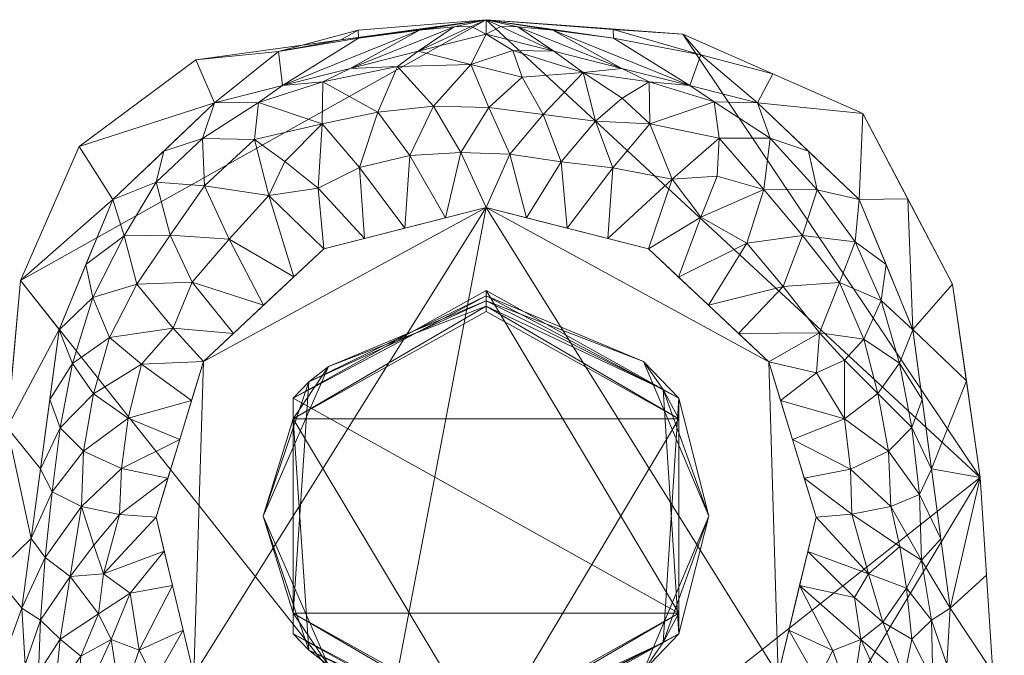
# Model space of a CAD drawing. Header units: millimetres. Extents: x -110 to 110, y 0 to 199.
# Tile 185 of 199: x -20 to 22, y 172 to 199. Entities that reach past the tile are written whole.
import ezdxf

# ---------------------------------------------------------------- set-up
doc = ezdxf.new("R2010")
doc.units = ezdxf.units.MM
doc.layers.add('A-GENM', color=13, linetype='Continuous')

# ---------------------------------------------------------------- blocks, each defined once
blk = doc.blocks.new('Model_FFAS1711-609DA0BF0 - Model_FFAS1711-609GL0BF0-366595-Preview')
at = {"layer": 'A-GENM', "lineweight": 9}
mesh = blk.add_polyface(dxfattribs=at)
corners = [(22.108, 162.731, 17.788), (21.621, 171.045, 17.788), (21.076, 179.358, 17.788), (19.9, 187.599, 17.788), (16.077, 194.887, 17.788), (8.399, 198.267, 17.788), (0, 198.883, 17.788), (-12.376, 197.167, 17.788), (-17.352, 193.469, 17.788), (-19.861, 187.755, 17.788), (-22.108, 162.731, 17.788), (-11.054, 162.731, 17.788), (0, 162.731, 17.788), (11.054, 162.731, 17.788)]
mesh.append_faces([[corners[k] for k in face] for face in [(5, 2, 3, 4)]], dxfattribs={"vtx0": -1})
mesh.append_faces([[corners[k] for k in face] for face in [(6, 9, 12, 2)]], dxfattribs={"vtx0": -1, "vtx1": -1, "vtx2": -1, "vtx3": -1})
mesh.append_faces([[corners[k] for k in face] for face in [(2, 5, 6), (2, 12, 13)]], dxfattribs={"vtx0": -1, "vtx2": -1})
mesh.append_faces([[corners[k] for k in face] for face in [(11, 12, 9, 10), (1, 2, 13, 0)]], dxfattribs={"vtx1": -1})
mesh.append_faces([[corners[k] for k in face] for face in [(7, 8, 9, 6)]], dxfattribs={"vtx2": -1})
mesh = blk.add_polyface(dxfattribs=at)
corners = [(-19.133, 162.731, 7.207), (-19.749, 162.729, 8.139), (-20.288, 162.729, 9.118), (-20.751, 162.724, 10.135), (-21.139, 162.729, 11.183), (-21.454, 162.735, 12.255), (-21.702, 162.734, 13.344), (-21.886, 162.731, 14.446), (-22.012, 162.733, 15.556), (-22.084, 162.737, 16.671), (-22.108, 162.731, 17.788), (-19.861, 187.755, 17.788), (-17.352, 193.469, 17.788), (-12.376, 197.167, 17.788), (0, 198.883, 17.788), (0, 198.883, 17.788), (0, 198.883, 17.788), (0, 198.883, 17.788), (0, 198.883, 17.788), (0, 198.883, 17.788), (0, 198.883, 17.788), (0, 198.883, 17.788), (0, 198.883, 17.788), (0, 198.883, 17.788), (0, 198.883, 17.788), (8.399, 198.267, 17.788), (16.077, 194.887, 17.788), (19.9, 187.599, 17.788), (21.076, 179.358, 17.788), (21.621, 171.045, 17.788), (22.108, 162.731, 17.788), (21.456, 162.731, 12.262), (19.133, 162.731, 7.207), (19.804, 173.784, 11.783), (18.208, 185.665, 13.042), (15.921, 191.222, 13.221), (11.582, 195.342, 13.294), (0, 198.273, 13.326), (-11.583, 195.342, 13.294), (-15.921, 191.222, 13.221), (-18.208, 185.665, 13.042), (-19.804, 173.784, 11.783), (-20.984, 175.243, 17.788), (19.006, 179.724, 12.413), (5.791, 196.807, 13.31), (-5.791, 196.807, 13.31), (-19.512, 168.974, 9.792), (-19.322, 165.853, 8.499), (-19.228, 164.292, 7.853), (-5.434, 198.1, 14.719), (5.435, 198.1, 14.72), (19.512, 168.974, 9.792), (-20.423, 181.499, 17.788), (-19.006, 179.724, 12.413), (-19.405, 176.754, 12.098), (-2.843, 198.437, 14.558), (-6.188, 198.025, 17.788), (2.844, 198.437, 14.559), (21.908, 166.15, 17.788), (-2.896, 197.54, 13.318), (2.896, 197.54, 13.318), (3.412, 198.633, 17.788), (20.488, 183.479, 17.788), (-1.354, 198.586, 14.747), (1.355, 198.586, 14.746), (-0.638, 198.592, 14.648), (0.638, 198.592, 14.648), (5.427, 198.469, 16.5), (9.165, 197.39, 15.378), (12.238, 196.577, 17.788), (-21.546, 168.987, 17.788), (21.348, 175.201, 17.788), (17.988, 191.243, 17.788), (-8.687, 196.075, 13.302), (-8.854, 197.526, 15.502), (-5.45, 198.438, 16.335), (8.687, 196.075, 13.302)]
mesh.append_faces([[corners[k] for k in face] for face in [(70, 9, 10), (1, 48, 0), (64, 66, 20)]], dxfattribs={"vtx0": -1})
mesh.append_faces([[corners[k] for k in face] for face in [(45, 63, 59), (73, 55, 45), (47, 6, 46), (56, 74, 13), (58, 51, 29), (54, 52, 53), (34, 62, 43), (35, 72, 34), (2, 48, 1), (48, 3, 47), (12, 39, 11), (39, 12, 38), (23, 67, 50), (36, 26, 35), (27, 34, 72), (60, 64, 44), (61, 67, 23), (52, 54, 42), (25, 67, 61), (42, 41, 70), (38, 74, 73)]], dxfattribs={"vtx0": -1, "vtx1": -1})
mesh.append_faces([[corners[k] for k in face] for face in [(64, 60, 66), (13, 74, 38), (65, 59, 63), (51, 58, 31), (57, 50, 76), (49, 74, 75), (44, 64, 57), (63, 45, 55), (55, 73, 49), (56, 75, 74), (67, 68, 50), (6, 70, 46), (69, 36, 68), (68, 67, 25), (73, 74, 49), (68, 76, 50)]], dxfattribs={"vtx0": -1, "vtx1": -1, "vtx2": -1})
mesh.append_faces([[corners[k] for k in face] for face in [(34, 27, 62), (57, 76, 44), (47, 5, 6), (70, 8, 9), (28, 33, 43), (70, 7, 8), (70, 41, 46), (52, 40, 53), (42, 54, 41), (33, 28, 71), (43, 62, 28), (68, 25, 69), (35, 26, 72), (48, 2, 3), (70, 6, 7)]], dxfattribs={"vtx0": -1, "vtx2": -1})
mesh.append_faces([[corners[k] for k in face] for face in [(21, 57, 64), (14, 75, 56), (15, 49, 75)]], dxfattribs={"vtx1": -1})
mesh.append_faces([[corners[k] for k in face] for face in [(37, 59, 65), (60, 37, 66), (4, 5, 47), (19, 66, 37), (3, 4, 47), (51, 33, 29), (36, 76, 68), (52, 11, 40), (12, 13, 38), (69, 26, 36), (65, 19, 37), (39, 40, 11), (71, 29, 33)]], dxfattribs={"vtx1": -1, "vtx2": -1})
mesh.append_faces([[corners[k] for k in face] for face in [(31, 32, 51), (55, 17, 63), (58, 30, 31), (63, 18, 65), (49, 16, 55), (57, 22, 50)]], dxfattribs={"vtx2": -1})
mesh = blk.add_polyface(dxfattribs=at)
corners = [(-0.646, 196.971, 10.494), (0.001, 198.273, 13.326), (1.147, 197.566, 11.596), (-5.393, 192.583, 6.52), (-3.253, 193.098, 6.582), (-3.461, 189.992, 4.695), (-5.191, 189.553, 4.576), (-4.62, 194.945, 8.486), (-6.958, 196.23, 11.005), (-3.778, 196.89, 10.856), (-2.242, 195.203, 8.358), (-8.205, 187.911, 4.133), (-9.27, 191.38, 6.749), (-6.922, 189.114, 4.458), (0.121, 195.142, 8.177), (1.009, 193.145, 6.45), (-1.082, 193.222, 6.511), (-7.165, 191.705, 6.27), (-6.992, 194.438, 8.642), (-10.954, 189.522, 6.185), (-8.589, 192.841, 7.691), (-9.708, 195.357, 11.328), (-5.79, 196.808, 13.31), (-8.686, 196.075, 13.302), (-9.87, 193.775, 9.281), (-2.894, 197.54, 13.318), (-1.73, 190.431, 4.814), (0, 190.87, 4.932), (1.548, 196.426, 9.751)]
mesh.append_faces([[corners[k] for k in face] for face in [(11, 12, 13), (22, 8, 23), (26, 16, 27), (13, 17, 6)]], dxfattribs={"vtx0": -1, "vtx1": -1})
mesh.append_faces([[corners[k] for k in face] for face in [(0, 1, 2), (3, 4, 5), (7, 8, 9), (0, 10, 9), (14, 15, 16), (17, 18, 3), (16, 4, 10), (9, 10, 7), (12, 11, 19), (17, 20, 18), (18, 21, 8), (8, 22, 9), (12, 17, 13), (21, 18, 24), (25, 0, 9), (17, 3, 6), (4, 7, 10), (7, 3, 18), (0, 28, 14), (4, 16, 26), (14, 16, 10), (0, 14, 10), (16, 15, 27), (3, 7, 4), (7, 18, 8), (17, 12, 20), (8, 21, 23), (12, 24, 20), (18, 20, 24)]], dxfattribs={"vtx0": -1, "vtx1": -1, "vtx2": -1})
mesh.append_faces([[corners[k] for k in face] for face in [(3, 5, 6), (0, 25, 1), (9, 22, 25)]], dxfattribs={"vtx0": -1, "vtx2": -1})
mesh.append_faces([[corners[k] for k in face] for face in [(26, 5, 4)]], dxfattribs={"vtx1": -1, "vtx2": -1})
mesh = blk.add_polyface(dxfattribs=at)
corners = [(2.897, 197.54, 13.318), (5.792, 196.807, 13.31), (4.141, 196.626, 10.525), (6.923, 189.114, 4.458), (9.157, 190.462, 6.011), (8.207, 187.91, 4.132), (5.403, 192.57, 6.512), (3.462, 189.992, 4.695), (3.202, 192.817, 6.362), (4.667, 194.554, 8.093), (2.435, 194.84, 8.009), (1.731, 190.431, 4.813), (6.98, 194.443, 8.642), (6.961, 196.23, 11.008), (9.728, 195.38, 11.382), (1.147, 197.566, 11.596), (1.548, 196.426, 9.751), (-0.646, 196.971, 10.494), (5.803, 195.531, 9.501), (0.121, 195.142, 8.177), (1.009, 193.145, 6.45), (0, 190.87, 4.932), (7.939, 192.078, 6.797), (5.192, 189.553, 4.576), (9.945, 193.83, 9.391), (9.858, 192.214, 7.72), (8.688, 196.074, 13.302), (11.12, 189.357, 6.161), (0.001, 198.273, 13.326)]
mesh.append_faces([[corners[k] for k in face] for face in [(3, 4, 5), (23, 22, 3)]], dxfattribs={"vtx0": -1, "vtx1": -1})
mesh.append_faces([[corners[k] for k in face] for face in [(6, 7, 8), (9, 8, 10), (2, 9, 10), (12, 13, 14), (15, 16, 17), (2, 13, 18), (16, 15, 2), (16, 10, 19), (19, 10, 20), (20, 10, 8), (2, 10, 16), (20, 8, 11), (8, 9, 6), (22, 6, 12), (22, 23, 6), (24, 22, 12), (4, 22, 25), (13, 2, 1), (12, 6, 9), (13, 26, 14), (18, 12, 9), (22, 4, 3), (22, 24, 25), (27, 5, 4), (2, 15, 0), (14, 24, 12), (2, 18, 9), (13, 12, 18)]], dxfattribs={"vtx0": -1, "vtx1": -1, "vtx2": -1})
mesh.append_faces([[corners[k] for k in face] for face in [(8, 7, 11), (20, 11, 21), (13, 1, 26)]], dxfattribs={"vtx0": -1, "vtx2": -1})
mesh.append_faces([[corners[k] for k in face] for face in [(0, 1, 2), (23, 7, 6), (28, 0, 15)]], dxfattribs={"vtx1": -1, "vtx2": -1})
mesh = blk.add_polyface(dxfattribs=at)
corners = [(-12.056, 184.301, 3.157), (-13.344, 185.726, 5.333), (-10.773, 185.504, 3.482), (-16.771, 187.03, 10.684), (-15.441, 189.662, 10.554), (-14.89, 187.603, 8.223), (-9.489, 186.708, 3.807), (-12.542, 187.69, 5.963), (-15.921, 191.222, 13.221), (-13.751, 193.282, 13.257), (-14.077, 191.948, 10.982), (-10.954, 189.522, 6.185), (-8.686, 196.075, 13.302), (-9.708, 195.357, 11.328), (-11.582, 195.342, 13.294), (-18.209, 185.661, 13.042), (-17.643, 184.223, 10.641), (-18.608, 182.692, 12.727), (-16.066, 185.325, 8.4), (-16.738, 182.925, 8.199), (-14.695, 184.194, 5.842), (-17.065, 188.441, 13.132), (-12.098, 193.811, 11.098), (-13.479, 189.7, 8.207), (-9.27, 191.38, 6.749), (-12.006, 191.801, 8.72), (-9.87, 193.775, 9.281), (-8.205, 187.911, 4.133)]
mesh.append_faces([[corners[k] for k in face] for face in [(0, 1, 2), (12, 13, 14), (15, 16, 17)]], dxfattribs={"vtx0": -1, "vtx1": -1})
mesh.append_faces([[corners[k] for k in face] for face in [(3, 4, 5), (7, 11, 6), (1, 5, 7), (18, 19, 16), (5, 1, 18), (3, 16, 15), (18, 20, 19), (21, 4, 3), (22, 14, 13), (5, 23, 7), (16, 3, 18), (5, 18, 3), (23, 5, 4), (20, 1, 0), (7, 23, 11), (24, 11, 25), (26, 24, 25), (9, 22, 10), (10, 23, 4), (11, 23, 25), (26, 25, 22), (25, 23, 10), (25, 10, 22), (8, 10, 4), (1, 20, 18), (7, 2, 1), (22, 13, 26)]], dxfattribs={"vtx0": -1, "vtx1": -1, "vtx2": -1})
mesh.append_faces([[corners[k] for k in face] for face in [(4, 21, 8), (22, 9, 14), (3, 15, 21)]], dxfattribs={"vtx0": -1, "vtx2": -1})
mesh.append_faces([[corners[k] for k in face] for face in [(6, 2, 7), (8, 9, 10), (27, 6, 11)]], dxfattribs={"vtx1": -1, "vtx2": -1})
mesh = blk.add_polyface(dxfattribs=at)
corners = [(12.126, 193.836, 11.164), (9.945, 193.83, 9.391), (9.728, 195.38, 11.382), (15.74, 189.409, 10.799), (15.922, 191.22, 13.221), (17.066, 188.44, 13.132), (9.49, 186.706, 3.807), (8.207, 187.91, 4.132), (11.12, 189.357, 6.161), (14.123, 191.634, 10.683), (13.496, 189.684, 8.212), (11.843, 191.641, 8.447), (14.221, 185.536, 6.114), (15.29, 184.369, 6.725), (14.097, 183.822, 4.88), (12.679, 187.503, 5.944), (9.157, 190.462, 6.011), (16.855, 186.904, 10.753), (18.21, 185.66, 13.042), (17.635, 184.23, 10.627), (11.584, 195.341, 13.294), (8.688, 196.074, 13.302), (15.076, 187.683, 8.511), (10.774, 185.503, 3.482), (16.117, 185.259, 8.441), (12.057, 184.299, 3.157), (13.753, 193.281, 13.257), (18.608, 182.691, 12.727), (9.858, 192.214, 7.72), (16.719, 182.939, 8.172)]
mesh.append_faces([[corners[k] for k in face] for face in [(20, 2, 21), (18, 17, 5), (23, 12, 25)]], dxfattribs={"vtx0": -1, "vtx1": -1})
mesh.append_faces([[corners[k] for k in face] for face in [(0, 1, 2), (9, 3, 10), (11, 10, 8), (12, 13, 14), (8, 15, 6), (16, 11, 8), (17, 18, 19), (8, 10, 15), (12, 15, 22), (12, 23, 15), (24, 22, 17), (12, 14, 25), (9, 10, 11), (15, 10, 22), (11, 1, 0), (17, 22, 3), (22, 10, 3), (4, 3, 9), (5, 17, 3), (22, 24, 12), (17, 19, 24), (26, 9, 0), (11, 0, 9), (0, 2, 20), (12, 24, 13), (1, 11, 28), (11, 16, 28), (24, 29, 13)]], dxfattribs={"vtx0": -1, "vtx1": -1, "vtx2": -1})
mesh.append_faces([[corners[k] for k in face] for face in [(3, 4, 5), (0, 20, 26), (19, 18, 27)]], dxfattribs={"vtx0": -1, "vtx2": -1})
mesh.append_faces([[corners[k] for k in face] for face in [(6, 7, 8), (26, 4, 9), (23, 6, 15)]], dxfattribs={"vtx1": -1, "vtx2": -1})
mesh = blk.add_polyface(dxfattribs=at)
corners = [(-12.462, 170.942, -0.453), (-14.077, 177.673, 1.366), (-12.056, 184.301, 3.157), (-6.922, 189.114, 4.458), (0, 190.87, 4.932), (6.923, 189.114, 4.458), (12.057, 184.299, 3.157), (14.077, 177.67, 1.365), (12.46, 170.939, -0.454), (10.247, 167.948, -1.262), (7.28, 165.637, -1.887), (3.774, 164.176, -2.281), (0, 163.679, -2.416), (-5.011, 164.569, -2.175), (-9.345, 167.104, -1.49)]
mesh.append_faces([[corners[k] for k in face] for face in [(4, 2, 3)]], dxfattribs={"vtx0": -1})
mesh.append_faces([[corners[k] for k in face] for face in [(4, 8, 13), (12, 8, 10), (0, 2, 4), (4, 6, 8), (4, 13, 0)]], dxfattribs={"vtx0": -1, "vtx1": -1, "vtx2": -1})
mesh.append_faces([[corners[k] for k in face] for face in [(8, 12, 13)]], dxfattribs={"vtx0": -1, "vtx2": -1})
mesh.append_faces([[corners[k] for k in face] for face in [(11, 12, 10), (7, 8, 6)]], dxfattribs={"vtx1": -1})
mesh.append_faces([[corners[k] for k in face] for face in [(8, 9, 10), (13, 14, 0), (0, 1, 2), (4, 5, 6)]], dxfattribs={"vtx2": -1})
mesh = blk.add_polyface(dxfattribs=at)
corners = [(0, 168.991, -4.504), (0, 168.769, -3.683), (0, 168.547, -2.862), (0, 168.325, -2.041), (0, 168.104, -1.22), (-8.227, 172.689, 0.019), (-8.227, 181.86, 2.497), (0, 186.446, 3.737), (0, 186.667, 2.916), (0, 186.889, 2.095), (0, 187.111, 1.274), (0, 187.333, 0.453), (-8.227, 182.747, -0.786), (-8.227, 173.576, -3.264), (-9.5, 177.718, -0.383), (-6.718, 184.092, 1.779), (-6.718, 171.344, -2.546), (-7.559, 183.44, 0.503), (-7.559, 171.997, -1.27)]
mesh.append_faces([[corners[k] for k in face] for face in [(13, 17, 12), (6, 18, 5)]], dxfattribs={"vtx0": -1, "vtx1": -1})
mesh.append_faces([[corners[k] for k in face] for face in [(17, 15, 9), (14, 15, 17), (6, 15, 14), (10, 12, 17), (6, 14, 18), (14, 17, 13), (13, 1, 16), (16, 18, 14), (5, 18, 3), (13, 16, 14), (15, 6, 8), (18, 16, 2)]], dxfattribs={"vtx0": -1, "vtx1": -1, "vtx2": -1})
mesh.append_faces([[corners[k] for k in face] for face in [(15, 8, 9), (17, 9, 10), (18, 2, 3)]], dxfattribs={"vtx0": -1, "vtx2": -1})
mesh.append_faces([[corners[k] for k in face] for face in [(11, 12, 10), (7, 8, 6)]], dxfattribs={"vtx1": -1})
mesh.append_faces([[corners[k] for k in face] for face in [(1, 2, 16)]], dxfattribs={"vtx1": -1, "vtx2": -1})
mesh.append_faces([[corners[k] for k in face] for face in [(13, 0, 1), (3, 4, 5)]], dxfattribs={"vtx2": -1})
mesh = blk.add_polyface(dxfattribs=at)
corners = [(0, 187.333, 0.453), (8.227, 182.747, -0.786), (8.227, 173.576, -3.264), (0, 168.991, -4.504), (-8.227, 173.576, -3.264), (-8.227, 182.747, -0.786)]
mesh.append_faces([[corners[k] for k in face] for face in [(0, 2, 5)]], dxfattribs={"vtx0": -1, "vtx1": -1})
mesh.append_faces([[corners[k] for k in face] for face in [(2, 4, 5)]], dxfattribs={"vtx0": -1, "vtx2": -1})
mesh.append_faces([[corners[k] for k in face] for face in [(3, 4, 2)]], dxfattribs={"vtx1": -1})
mesh.append_faces([[corners[k] for k in face] for face in [(0, 1, 2)]], dxfattribs={"vtx2": -1})
mesh = blk.add_polyface(dxfattribs=at)
corners = [(0, 168.991, -4.504), (8.227, 173.576, -3.264), (8.227, 182.747, -0.786), (0, 187.333, 0.453), (0, 187.111, 1.274), (0, 186.889, 2.095), (0, 186.667, 2.916), (0, 186.446, 3.737), (8.227, 181.86, 2.497), (8.227, 172.689, 0.019), (0, 168.104, -1.22), (0, 168.325, -2.041), (0, 168.547, -2.862), (0, 168.769, -3.683), (9.5, 177.718, -0.383), (6.718, 171.122, -1.725), (6.718, 184.314, 0.958), (7.559, 172.329, -2.499), (7.559, 183.107, 1.733)]
mesh.append_faces([[corners[k] for k in face] for face in [(2, 17, 1), (9, 18, 8)]], dxfattribs={"vtx0": -1, "vtx1": -1})
mesh.append_faces([[corners[k] for k in face] for face in [(17, 15, 12), (14, 15, 17), (9, 15, 14), (13, 1, 17), (9, 14, 18), (14, 17, 2), (2, 4, 16), (16, 18, 14), (8, 18, 6), (2, 16, 14), (15, 9, 11), (18, 16, 5)]], dxfattribs={"vtx0": -1, "vtx1": -1, "vtx2": -1})
mesh.append_faces([[corners[k] for k in face] for face in [(15, 11, 12), (17, 12, 13), (18, 5, 6)]], dxfattribs={"vtx0": -1, "vtx2": -1})
mesh.append_faces([[corners[k] for k in face] for face in [(0, 1, 13), (10, 11, 9)]], dxfattribs={"vtx1": -1})
mesh.append_faces([[corners[k] for k in face] for face in [(4, 5, 16)]], dxfattribs={"vtx1": -1, "vtx2": -1})
mesh.append_faces([[corners[k] for k in face] for face in [(2, 3, 4), (6, 7, 8)]], dxfattribs={"vtx2": -1})
mesh = blk.add_polyface(dxfattribs=at)
corners = [(0, 186.446, 3.737), (-8.227, 181.86, 2.497), (-8.227, 172.689, 0.019), (0, 168.104, -1.22), (8.227, 172.689, 0.019), (8.227, 181.86, 2.497)]
mesh.append_faces([[corners[k] for k in face] for face in [(1, 5, 0), (5, 3, 4)]], dxfattribs={"vtx0": -1})
mesh.append_faces([[corners[k] for k in face] for face in [(1, 3, 5)]], dxfattribs={"vtx0": -1, "vtx1": -1, "vtx2": -1})
mesh.append_faces([[corners[k] for k in face] for face in [(1, 2, 3)]], dxfattribs={"vtx2": -1})
mesh = blk.add_polyface(dxfattribs=at)
corners = [(16.719, 182.939, 8.172), (17.635, 184.23, 10.627), (18.167, 181.492, 10.419), (18.493, 178.633, 10.031), (18.569, 175.83, 9.33), (17.262, 178.122, 7.198), (13.727, 176.212, 0.971), (16.311, 175.253, 4.688), (15.715, 174.246, 3.526), (17.166, 180.489, 7.876), (15.285, 181.858, 5.303), (16.117, 185.259, 8.441), (15.547, 179.715, 4.657), (13.067, 180.985, 2.261), (14.097, 183.822, 4.88), (15.29, 184.369, 6.725), (15.604, 177.793, 4.017), (14.077, 177.67, 1.365), (13.572, 179.327, 1.813), (17.942, 174.645, 7.689), (17.647, 176.416, 7.492), (12.057, 184.299, 3.157), (12.562, 182.642, 2.709), (18.608, 182.691, 12.727), (19.007, 179.721, 12.413), (19.406, 176.752, 12.098), (19.804, 173.783, 11.783), (19.009, 173.276, 9.669), (16.926, 173.198, 5.514), (13.376, 174.753, 0.577)]
mesh.append_faces([[corners[k] for k in face] for face in [(21, 14, 22), (22, 10, 13)]], dxfattribs={"vtx0": -1, "vtx1": -1})
mesh.append_faces([[corners[k] for k in face] for face in [(0, 1, 2), (3, 4, 5), (6, 7, 8), (9, 10, 0), (0, 11, 1), (5, 9, 3), (12, 13, 10), (10, 14, 15), (19, 20, 4), (10, 9, 12), (23, 2, 1), (3, 2, 24), (9, 0, 2), (25, 4, 3), (4, 27, 19), (3, 9, 2), (9, 5, 12), (20, 16, 5), (16, 18, 12), (5, 16, 12), (7, 17, 16), (4, 26, 27), (7, 16, 20), (10, 22, 14), (20, 19, 7), (5, 4, 20), (19, 28, 7), (10, 15, 0)]], dxfattribs={"vtx0": -1, "vtx1": -1, "vtx2": -1})
mesh.append_faces([[corners[k] for k in face] for face in [(16, 17, 18), (4, 25, 26), (3, 24, 25), (8, 29, 6)]], dxfattribs={"vtx0": -1, "vtx2": -1})
mesh.append_faces([[corners[k] for k in face] for face in [(23, 24, 2), (18, 13, 12), (6, 17, 7)]], dxfattribs={"vtx1": -1, "vtx2": -1})
mesh = blk.add_polyface(dxfattribs=at)
corners = [(-18.173, 181.476, 10.427), (-18.608, 182.692, 12.727), (-17.643, 184.223, 10.641), (-15.556, 179.742, 4.684), (-15.271, 181.889, 5.298), (-13.067, 180.987, 2.262), (-16.311, 175.255, 4.689), (-13.727, 176.215, 0.972), (-15.177, 174.426, 2.652), (-17.175, 180.48, 7.89), (-18.51, 178.751, 10.115), (-16.536, 173.542, 4.863), (-17.742, 175.136, 7.386), (-16.738, 182.925, 8.199), (-17.261, 178.123, 7.199), (-15.631, 177.781, 4.062), (-18.801, 175.949, 9.904), (-19.009, 173.276, 9.669), (-19.804, 173.783, 11.783), (-19.405, 176.753, 12.098), (-16.726, 176.469, 5.7), (-19.007, 179.722, 12.413), (-14.695, 184.194, 5.842), (-12.561, 182.644, 2.709), (-13.572, 179.33, 1.814), (-14.077, 177.673, 1.366), (-13.377, 174.756, 0.578), (-14.799, 171.991, 2.111), (-12.056, 184.301, 3.157)]
mesh.append_faces([[corners[k] for k in face] for face in [(26, 8, 7), (23, 22, 28)]], dxfattribs={"vtx0": -1, "vtx1": -1})
mesh.append_faces([[corners[k] for k in face] for face in [(0, 1, 2), (3, 4, 5), (6, 7, 8), (0, 9, 10), (9, 4, 3), (11, 12, 6), (13, 0, 2), (9, 3, 14), (15, 14, 3), (16, 12, 17), (17, 18, 16), (16, 19, 10), (20, 14, 15), (14, 12, 16), (0, 10, 21), (14, 16, 10), (9, 0, 13), (9, 13, 4), (10, 9, 14), (22, 4, 13), (22, 23, 4), (3, 24, 15), (25, 6, 15), (20, 6, 12), (6, 8, 11), (26, 27, 8), (14, 20, 12), (15, 6, 20)]], dxfattribs={"vtx0": -1, "vtx1": -1, "vtx2": -1})
mesh.append_faces([[corners[k] for k in face] for face in [(10, 19, 21), (0, 21, 1), (3, 5, 24), (15, 24, 25), (6, 25, 7)]], dxfattribs={"vtx0": -1, "vtx2": -1})
mesh.append_faces([[corners[k] for k in face] for face in [(18, 19, 16), (23, 5, 4)]], dxfattribs={"vtx1": -1, "vtx2": -1})
mesh = blk.add_polyface(dxfattribs=at)
corners = [(19.659, 171.388, 10.791), (19.057, 170.702, 9.146), (19.009, 173.276, 9.669), (15.687, 166.824, 3.495), (14.049, 168.879, 1.547), (15.577, 169.761, 3.293), (14.798, 171.99, 2.111), (13.376, 174.753, 0.577), (15.989, 172.447, 3.878), (14.141, 170.703, 1.4), (12.46, 170.939, -0.454), (12.918, 172.846, 0.062), (17.379, 164.775, 5.384), (17.017, 167.324, 5.188), (17.461, 169.248, 6.023), (18.368, 167.049, 7.138), (15.715, 174.246, 3.526), (16.311, 175.253, 4.688), (16.926, 173.198, 5.514), (19.513, 168.993, 9.8), (19.323, 165.862, 8.503), (18.738, 168.992, 8.151), (19.133, 162.731, 7.207), (17.833, 170.858, 6.845), (19.804, 173.783, 11.783), (18.167, 172.468, 7.724), (17.942, 174.645, 7.689)]
mesh.append_faces([[corners[k] for k in face] for face in [(12, 15, 22), (0, 2, 24), (10, 9, 4), (7, 6, 11)]], dxfattribs={"vtx0": -1, "vtx1": -1})
mesh.append_faces([[corners[k] for k in face] for face in [(0, 1, 2), (6, 7, 8), (4, 9, 5), (14, 5, 8), (15, 12, 13), (16, 17, 18), (18, 8, 16), (6, 5, 9), (14, 13, 5), (20, 15, 21), (1, 21, 23), (5, 13, 3), (15, 13, 14), (15, 14, 21), (23, 21, 14), (25, 1, 23), (14, 8, 23), (18, 23, 8), (26, 2, 25), (19, 21, 1), (18, 26, 25), (2, 1, 25), (6, 9, 11), (8, 5, 6), (23, 18, 25), (8, 7, 16)]], dxfattribs={"vtx0": -1, "vtx1": -1, "vtx2": -1})
mesh.append_faces([[corners[k] for k in face] for face in [(15, 20, 22)]], dxfattribs={"vtx0": -1, "vtx2": -1})
mesh.append_faces([[corners[k] for k in face] for face in [(3, 4, 5), (10, 11, 9), (12, 3, 13), (19, 20, 21), (0, 19, 1)]], dxfattribs={"vtx1": -1, "vtx2": -1})
mesh = blk.add_polyface(dxfattribs=at)
corners = [(-15.578, 169.762, 3.293), (-17.461, 169.248, 6.023), (-15.989, 172.448, 3.878), (-17.285, 171.745, 5.987), (-18.399, 170.163, 7.757), (-19.133, 162.731, 7.207), (-19.323, 165.862, 8.503), (-18.374, 165.828, 6.909), (-12.462, 170.942, -0.453), (-14.05, 168.88, 1.547), (-14.142, 170.705, 1.4), (-14.799, 171.991, 2.111), (-12.919, 172.849, 0.062), (-15.687, 166.824, 3.494), (-17.017, 167.325, 5.188), (-13.377, 174.756, 0.578), (-15.177, 174.426, 2.652), (-16.536, 173.542, 4.863), (-17.379, 164.774, 5.384), (-18.682, 167.766, 7.794), (-19.513, 168.994, 9.8), (-19.659, 171.388, 10.791), (-19.097, 171.037, 9.311), (-19.009, 173.276, 9.669), (-18.167, 172.468, 7.724), (-17.742, 175.136, 7.386), (-19.804, 173.783, 11.783)]
mesh.append_faces([[corners[k] for k in face] for face in [(12, 11, 15), (5, 7, 18), (8, 10, 12)]], dxfattribs={"vtx0": -1, "vtx1": -1})
mesh.append_faces([[corners[k] for k in face] for face in [(0, 1, 2), (3, 1, 4), (11, 12, 10), (13, 14, 0), (10, 9, 0), (16, 2, 17), (14, 7, 19), (2, 3, 17), (14, 19, 1), (23, 24, 22), (19, 4, 1), (25, 24, 23), (7, 14, 18), (0, 14, 1), (7, 6, 19), (4, 22, 24), (20, 4, 19), (3, 4, 24), (24, 25, 17), (1, 3, 2), (24, 17, 3), (20, 22, 4), (23, 22, 21), (11, 10, 0), (0, 2, 11), (11, 2, 16)]], dxfattribs={"vtx0": -1, "vtx1": -1, "vtx2": -1})
mesh.append_faces([[corners[k] for k in face] for face in [(0, 9, 13), (23, 21, 26)]], dxfattribs={"vtx0": -1, "vtx2": -1})
mesh.append_faces([[corners[k] for k in face] for face in [(5, 6, 7), (8, 9, 10), (13, 18, 14), (20, 21, 22), (6, 20, 19)]], dxfattribs={"vtx1": -1, "vtx2": -1})

msp = doc.modelspace()

# ---------------------------------------------------------------- block references
at = {"layer": 'A-GENM', "lineweight": 9}
msp.add_blockref('Model_FFAS1711-609DA0BF0 - Model_FFAS1711-609GL0BF0-366595-Preview', (0, 0), dxfattribs=at)

doc.saveas('drawing.dxf')
